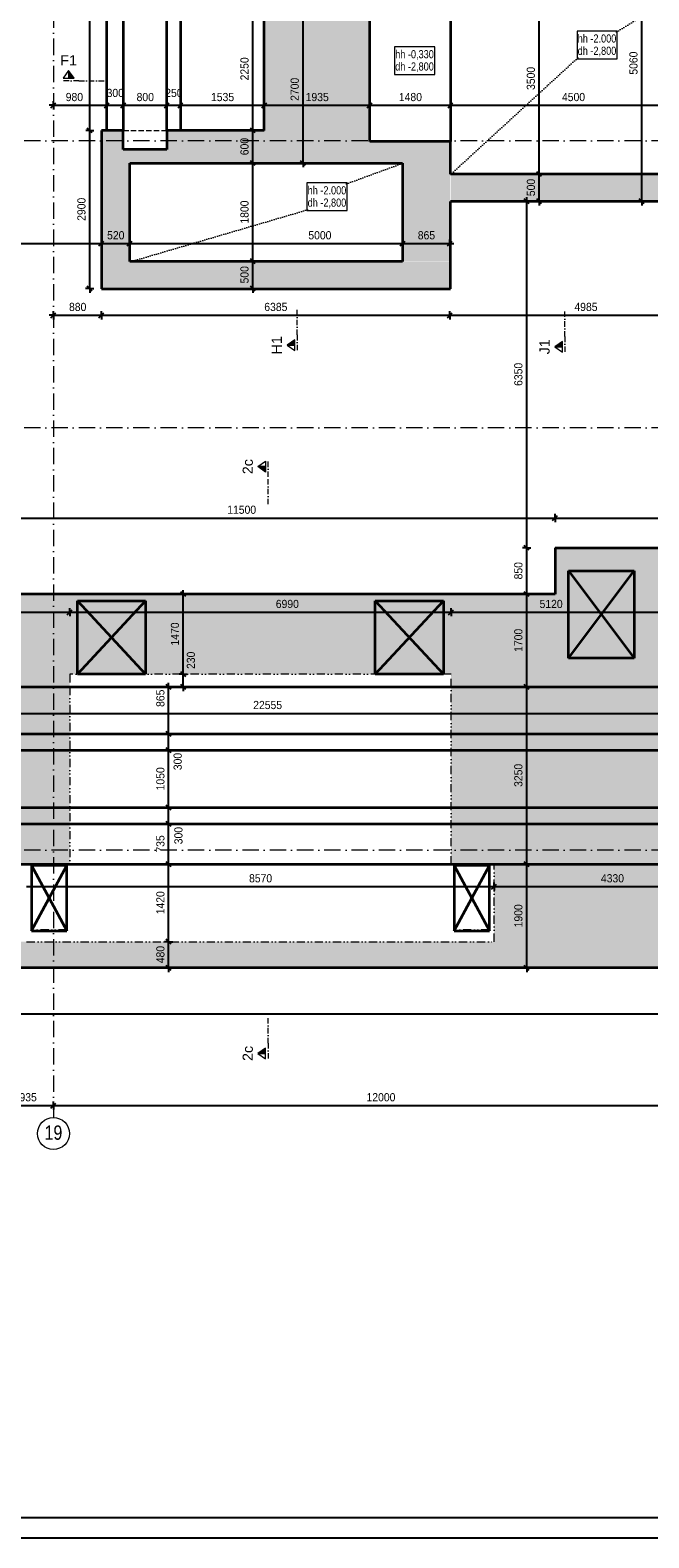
# Model space of a CAD drawing. Header units: millimetres. Extents: x 0 to 78750, y 0 to 63000.
# Tile 2 of 69: x 16841 to 28183, y 0 to 27634. Entities that reach past the tile are written whole.
import ezdxf
from ezdxf.enums import TextEntityAlignment as Align

# ---------------------------------------------------------------- set-up
doc = ezdxf.new("R2010")
doc.units = ezdxf.units.MM
doc.header["$LTSCALE"] = 1000
for name, pattern in [('Carkovana 0.5x', [0.14, 0.1, -0.04]), ('Cerchovana 0.5x', [0.18, 0.1, -0.04, 0, -0.04]), ('Cerchovana 2 tecky', [0.33, 0.15, -0.06, 0, -0.06, 0, -0.06]), ('Cerchovana 2x', [0.5, 0.3, -0.1, 0, -0.1]), ('Teckovana', [0.06, 0, -0.06]), ('Teckovana 0.5x', [0.04, 0, -0.04])]:
    doc.linetypes.add(name, pattern=pattern)
for name, color, linetype in [('Architektura obecně', 7, 'Continuous'), ('Kóty 1_50', 7, 'Continuous'), ('Standard', 7, 'Continuous'), ('Text obecně', 7, 'Continuous')]:
    doc.layers.add(name, color=color, linetype=linetype)
for name, color, linetype, lineweight in [('Filling', 7, 'Continuous', 13), ('Obecné05', 7, 'Continuous', 50), ('Plošné elementy obecné', 7, 'Continuous', 13), ('Rastr', 30, 'Teckovana', 18), ('Stěna', 7, 'Continuous', 35)]:
    doc.layers.add(name, color=color, linetype=linetype, lineweight=lineweight)
doc.styles.add('ARIAL', font='arial.ttf')

msp = doc.modelspace()

# ---------------------------------------------------------------- hatches: boundary and pattern name
at = {"layer": 'Filling', "linetype": 'Continuous', "lineweight": 5, "true_color": 0xe0ffe0, "transparency": 33554687}
h = msp.add_hatch(color=254, dxfattribs=at)
h.paths.add_polyline_path([(35397, 28098), (29050, 28098), (29050, 27513), (34650, 27513), (34650, 25997), (29046, 25997), (29046, 24996), (24554, 24996), (24554, 24495), (29049, 24495), (29049, 24505), (29652, 24505), (29652, 25445), (35397, 25445)])
h.paths.add_polyline_path([(29033, 28490), (29050, 28098), (29593, 28100), (29593, 29540), (28863, 29540), (28863, 28950), (24550, 28950), (24550, 28497), (28863, 28497), (28863, 28490)])
h.paths.add_polyline_path([(23072, 25605), (23072, 27895), (21432, 27895), (21432, 28345), (21132, 28345), (21137, 25795), (19347, 25795), (19347, 25445), (18547, 25445), (18547, 25795), (18147, 25795), (18149, 25195), (18151, 25195), (18151, 23389), (18148, 23389), (18148, 22897), (24535, 22897), (24535, 23389), (18675, 23389), (18675, 25195), (23669, 25195), (23669, 23397), (24544, 23397), (24544, 25605)])
h.paths.add_polyline_path([(24737, 28958), (24737, 33355), (24384, 33355), (24384, 28961), (23556, 28961), (23556, 27901), (24546, 27911), (24546, 28958)])
h.paths.add_polyline_path([(34547, 29093), (34547, 29555), (29600, 29555), (29600, 29093)])
h.paths.add_polyline_path([(29212, 30613), (28858, 30613), (28858, 29542), (29212, 29542)])
for points in [[(14964, 15596), (17566, 15596), (17566, 15827), (24556, 15827), (24556, 15596), (29676, 15596), (29676, 16221), (32467, 16221), (32467, 18146), (26464, 18146), (26464, 17296), (14964, 17296)], [(13246, 15596), (13246, 12346), (17566, 12346), (17566, 15596)], [(24556, 15596), (24556, 12346), (29676, 12346), (29676, 15596)], [(25346, 12346), (25346, 10926), (29676, 10926), (29676, 12346)], [(4676, 10446), (65989, 10446), (65989, 10926), (4676, 10926)]]:
    msp.add_hatch(color=254, dxfattribs=at).paths.add_polyline_path(points)

# ---------------------------------------------------------------- linework, layer by layer
at = {"layer": 'Architektura obecně', "color": 250, "linetype": 'Carkovana 0.5x', "lineweight": 18, "true_color": 0x3b3b3b, "transparency": 33554687}
msp.add_line((18547, 25795), (19347, 25795), dxfattribs=at)
at = {"layer": 'Architektura obecně', "color": 250, "linetype": 'Cerchovana 2 tecky', "lineweight": 18, "true_color": 0x3b3b3b, "transparency": 33554687}
for p, q in [((17566, 15596), (13246, 15596)), ((25346, 12346), (29676, 12346))]:
    msp.add_line(p, q, dxfattribs=at)
at = {"layer": 'Kóty 1_50', "color": 7, "linetype": 'Continuous', "lineweight": -3, "transparency": 33554687}
for p, q in [((17934, 25795), (17940, 50774)), ((17267, 26256), (17192, 26256)), ((17222, 26211), (17312, 26301)), ((17267, 26256), (17267, 26331)), ((17267, 26256), (17267, 26181)), ((17267, 26256), (18247, 26256)), ((18202, 26211), (18292, 26301)), ((18247, 26256), (18247, 26331)), ((18247, 26256), (18247, 26181)), ((18247, 26256), (18547, 26256)), ((18502, 26211), (18592, 26301)), ((18547, 26256), (18547, 26331)), ((18547, 26256), (18547, 26181)), ((18547, 26256), (19347, 26256)), ((19302, 26211), (19392, 26301)), ((19347, 26256), (19347, 26331)), ((19347, 26256), (19347, 26181)), ((19347, 26256), (19597, 26256)), ((19552, 26211), (19642, 26301)), ((19597, 26256), (19597, 26331)), ((19597, 26256), (19597, 26181)), ((19597, 26256), (21132, 26256)), ((21087, 26211), (21177, 26301)), ((21132, 26256), (21132, 26331)), ((21132, 26256), (21132, 26181)), ((21132, 26256), (23067, 26256)), ((23022, 26211), (23112, 26301)), ((23067, 26256), (23067, 26331)), ((23067, 26256), (23067, 26181)), ((23067, 26256), (24547, 26256)), ((24502, 26211), (24592, 26301)), ((24547, 26256), (24547, 26331)), ((24547, 26256), (24547, 26181)), ((17934, 25795), (17859, 25795)), ((17979, 25750), (17889, 25840)), ((17934, 25795), (18009, 25795)), ((20923, 25795), (20848, 25795)), ((20968, 25750), (20878, 25840)), ((20923, 25795), (20998, 25795)), ((20923, 25195), (20923, 25795)), ((20923, 25195), (20848, 25195)), ((20968, 25150), (20878, 25240)), ((20923, 25195), (20998, 25195)), ((20923, 23395), (20923, 25195)), ((21843, 25195), (21768, 25195)), ((21888, 25150), (21798, 25240)), ((21843, 25195), (21918, 25195)), ((21843, 25195), (21843, 25120)), ((26172, 24995), (26097, 24995)), ((26217, 24950), (26127, 25040)), ((26172, 24995), (26247, 24995)), ((25943, 24495), (25868, 24495)), ((25988, 24450), (25898, 24540)), ((25943, 24495), (25943, 24570)), ((25943, 24495), (26018, 24495)), ((25943, 18146), (25943, 24495)), ((26172, 24495), (26097, 24495)), ((26217, 24450), (26127, 24540)), ((26172, 24495), (26247, 24495)), ((26172, 24495), (26172, 24420)), ((28052, 24495), (27977, 24495)), ((28097, 24450), (28007, 24540)), ((28052, 24495), (28127, 24495)), ((28052, 24495), (28052, 24420)), ((18102, 23678), (18192, 23768)), ((18147, 23723), (18147, 23798)), ((18622, 23678), (18712, 23768)), ((18667, 23723), (18667, 23798)), ((23624, 23678), (23714, 23768)), ((23669, 23723), (23669, 23798)), ((24490, 23678), (24580, 23768)), ((24535, 23723), (24535, 23798)), ((14964, 23723), (18147, 23723)), ((18147, 23723), (18147, 23648)), ((18147, 23723), (18667, 23723)), ((18667, 23723), (18667, 23648)), ((18667, 23723), (23669, 23723)), ((23669, 23723), (23669, 23648)), ((23669, 23723), (24535, 23723)), ((24535, 23723), (24535, 23648)), ((24535, 23723), (24610, 23723)), ((20923, 23395), (20848, 23395)), ((20968, 23350), (20878, 23440)), ((20923, 23395), (20998, 23395)), ((17978, 22852), (17888, 22942)), ((20968, 22850), (20878, 22940)), ((17933, 22897), (17858, 22897)), ((17933, 22897), (18008, 22897)), ((17933, 22897), (17933, 22822)), ((20923, 22895), (20848, 22895)), ((20923, 22895), (20998, 22895)), ((20923, 22895), (20923, 22820)), ((17267, 22408), (17192, 22408)), ((17222, 22363), (17312, 22453)), ((17267, 22408), (17267, 22483)), ((17267, 22408), (17267, 22333)), ((17267, 22408), (18148, 22408)), ((18103, 22363), (18193, 22453)), ((18148, 22408), (18148, 22483)), ((18148, 22408), (18148, 22333)), ((18148, 22408), (24535, 22408)), ((24490, 22363), (24580, 22453)), ((24535, 22408), (24535, 22483)), ((24535, 22408), (24535, 22333)), ((24535, 22408), (29517, 22408)), ((14964, 18691), (26464, 18691)), ((26419, 18646), (26509, 18736)), ((26464, 18691), (26464, 18766)), ((26464, 18691), (26464, 18616)), ((26464, 18691), (30415, 18691)), ((25943, 18146), (25868, 18146)), ((25988, 18101), (25898, 18191)), ((25943, 18146), (26018, 18146)), ((25943, 17296), (25943, 18146)), ((19647, 17296), (19572, 17296)), ((19692, 17251), (19602, 17341)), ((19647, 17296), (19647, 17371)), ((19647, 17296), (19722, 17296)), ((25943, 17296), (25868, 17296)), ((25988, 17251), (25898, 17341)), ((25943, 17296), (26018, 17296)), ((25943, 15596), (25943, 17296)), ((9914, 16965), (17566, 16965)), ((17521, 16920), (17611, 17010)), ((17566, 16965), (17566, 17040)), ((17566, 16965), (17566, 16890)), ((17566, 16965), (24556, 16965)), ((24511, 16920), (24601, 17010)), ((24556, 16965), (24556, 17040)), ((24556, 16965), (24556, 16890)), ((24556, 16965), (29676, 16965)), ((19647, 15827), (19572, 15827)), ((19692, 15782), (19602, 15872)), ((19647, 15827), (19722, 15827)), ((19647, 15596), (19647, 15827)), ((19380, 15596), (19305, 15596)), ((19425, 15551), (19335, 15641)), ((19380, 15596), (19380, 15671)), ((19380, 15596), (19455, 15596)), ((19380, 14732), (19380, 15596)), ((19647, 15596), (19572, 15596)), ((19692, 15551), (19602, 15641)), ((19647, 15596), (19722, 15596)), ((19647, 15596), (19647, 15521)), ((25943, 15596), (25868, 15596)), ((25988, 15551), (25898, 15641)), ((25943, 15596), (26018, 15596)), ((25943, 12346), (25943, 15596)), ((9914, 15112), (32467, 15112)), ((19380, 14732), (19305, 14732)), ((19425, 14687), (19335, 14777)), ((19380, 14732), (19455, 14732)), ((19380, 14432), (19380, 14732)), ((19380, 14432), (19305, 14432)), ((19425, 14387), (19335, 14477)), ((19380, 14432), (19455, 14432)), ((19380, 13382), (19380, 14432)), ((19380, 13382), (19305, 13382)), ((19425, 13337), (19335, 13427)), ((19380, 13382), (19455, 13382)), ((19380, 13082), (19380, 13382)), ((19380, 13082), (19305, 13082)), ((19425, 13037), (19335, 13127)), ((19380, 13082), (19455, 13082)), ((19380, 12346), (19380, 13082)), ((19380, 12346), (19305, 12346)), ((19425, 12301), (19335, 12391)), ((19380, 12346), (19455, 12346)), ((25943, 12346), (25868, 12346)), ((25988, 12301), (25898, 12391)), ((25943, 12346), (26018, 12346)), ((16776, 11937), (25346, 11937)), ((25301, 11892), (25391, 11982)), ((25346, 11937), (25346, 12012)), ((25346, 11937), (25346, 11862)), ((25346, 11937), (29676, 11937)), ((19380, 10926), (19305, 10926)), ((19425, 10881), (19335, 10971)), ((19380, 10926), (19455, 10926)), ((19380, 10446), (19305, 10446)), ((19425, 10401), (19335, 10491)), ((19380, 10446), (19455, 10446)), ((19380, 10446), (19380, 10371)), ((25943, 10446), (25868, 10446)), ((25988, 10401), (25898, 10491)), ((25943, 10446), (26018, 10446)), ((25943, 10446), (25943, 10371)), ((3732, 9602), (65989, 9602)), ((16332, 7923), (17267, 7923)), ((17222, 7878), (17312, 7968)), ((17267, 7923), (17267, 7998)), ((17267, 7923), (17267, 7848)), ((17267, 7923), (29267, 7923))]:
    msp.add_line(p, q, dxfattribs=at)
for points in [[(28052, 24495), (28052, 26799), (28052, 26799), (28052, 29555)], [(26172, 24995), (26172, 27543), (26172, 27543), (26172, 28495)], [(20923, 25795), (20923, 27973), (20923, 27973), (20923, 28045)], [(21843, 25195), (21843, 26312), (21843, 26312), (21843, 27895)], [(24547, 26256), (25265, 26256), (25265, 26256), (25619, 26256), (25619, 26256), (27209, 26256), (27209, 26256), (28853, 26256), (28853, 26256), (29047, 26256)], [(17933, 22897), (17934, 24112), (17934, 24112), (17934, 25795)], [(26172, 24495), (26172, 24573), (26172, 24573), (26172, 24995)], [(20923, 22895), (20923, 22969), (20923, 22969), (20923, 23395)], [(19647, 15827), (19647, 16180), (19647, 16180), (19647, 17296)], [(19380, 10926), (19380, 11209), (19380, 11209), (19380, 12346)], [(25943, 10446), (25943, 11193), (25943, 11193), (25943, 12346)], [(19380, 10446), (19380, 10526), (19380, 10526), (19380, 10901), (19380, 10901), (19380, 10926)]]:
    msp.add_lwpolyline(points, dxfattribs=at)
at = {"layer": 'Obecné05', "color": 252, "linetype": 'Continuous', "lineweight": 35, "true_color": 0x8f8f8f, "transparency": 33554687}
for p, q in [((26711, 16125), (26711, 17725)), ((26711, 17725), (27911, 17725)), ((26711, 16125), (27911, 17725)), ((26711, 17725), (27911, 16125)), ((27911, 17725), (27911, 16125)), ((17706, 15827), (17706, 17177)), ((17706, 17177), (18956, 17177)), ((17706, 15827), (18956, 17177)), ((17706, 17177), (18956, 15827)), ((18956, 17177), (18956, 15827)), ((23166, 15827), (23166, 17177)), ((23166, 17177), (24416, 17177)), ((23166, 15827), (24416, 17177)), ((23166, 17177), (24416, 15827)), ((24416, 17177), (24416, 15827)), ((27911, 16125), (26711, 16125)), ((18956, 15827), (17706, 15827)), ((24416, 15827), (23166, 15827)), ((17516, 12324), (16866, 12324)), ((16866, 12324), (16866, 11124)), ((16866, 11124), (17516, 12324)), ((16866, 12324), (17516, 11124)), ((17516, 11124), (17516, 12324)), ((25261, 12324), (24611, 12324)), ((24611, 12324), (24611, 11124)), ((24611, 11124), (25261, 12324)), ((24611, 12324), (25261, 11124)), ((25261, 11124), (25261, 12324)), ((16866, 11124), (17516, 11124)), ((24611, 11124), (25261, 11124))]:
    msp.add_line(p, q, dxfattribs=at)
at = {"layer": 'Plošné elementy obecné', "color": 7, "linetype": 'Continuous', "lineweight": 35, "transparency": 33554687}
for p, q in [((18247, 25795), (18247, 50774)), ((18547, 50774), (18547, 25795)), ((21132, 25795), (21132, 28345)), ((19347, 25795), (19347, 28045)), ((19597, 28045), (19597, 25795)), ((23067, 25595), (23067, 27895)), ((24547, 27895), (24547, 25595)), ((18147, 25795), (18147, 22895)), ((18547, 25795), (18147, 25795)), ((18547, 25445), (18547, 25795)), ((19347, 25795), (19347, 25445)), ((21132, 25795), (19347, 25795)), ((19347, 25445), (18547, 25445)), ((24547, 25595), (23067, 25595)), ((24547, 24995), (24547, 25595)), ((18667, 23395), (18667, 25195)), ((18667, 25195), (23667, 25195)), ((23667, 25195), (23667, 23395)), ((29047, 24995), (24547, 24995)), ((24547, 22895), (24547, 24495)), ((29655, 24495), (24547, 24495)), ((23667, 23395), (18667, 23395)), ((18147, 22895), (24547, 22895)), ((26464, 18146), (26464, 17296)), ((26464, 18146), (30415, 18146)), ((26464, 17296), (14964, 17296)), ((14964, 15596), (26464, 15596)), ((26464, 15596), (32467, 15596)), ((66041, 14732), (5232, 14732)), ((66041, 14432), (5232, 14432)), ((66041, 13382), (5232, 13382)), ((66041, 13082), (5232, 13082)), ((4232, 12346), (66041, 12346)), ((66041, 10446), (4232, 10446))]:
    msp.add_line(p, q, dxfattribs=at)
at = {"layer": 'Plošné elementy obecné', "color": 7, "linetype": 'Cerchovana 2 tecky', "lineweight": 18, "transparency": 33554687}
for p, q in [((26464, 17296), (26464, 18146)), ((26464, 18146), (30415, 18146)), ((26711, 16125), (26711, 17725)), ((26711, 17725), (27911, 17725)), ((27911, 17725), (27911, 16125)), ((14964, 17296), (26464, 17296)), ((17706, 17177), (17706, 15827)), ((18956, 17177), (17706, 17177)), ((18956, 15827), (18956, 17177)), ((23166, 17177), (23166, 15827)), ((24416, 17177), (23166, 17177)), ((24416, 15827), (24416, 17177)), ((27911, 16125), (26711, 16125)), ((17566, 15827), (17566, 15596)), ((24556, 15827), (17566, 15827)), ((17706, 15827), (18956, 15827)), ((23166, 15827), (24416, 15827)), ((24556, 15596), (24556, 15827)), ((17566, 15596), (17566, 12346)), ((29676, 15596), (24556, 15596)), ((24556, 12346), (24556, 15596)), ((24556, 15596), (29676, 15596)), ((17566, 12346), (16776, 12346)), ((16861, 11146), (16861, 12346)), ((16861, 12346), (17511, 12346)), ((17511, 12346), (17511, 11146)), ((25346, 12346), (24556, 12346)), ((24606, 11146), (24606, 12346)), ((24606, 12346), (25256, 12346)), ((25256, 12346), (25256, 11146)), ((25346, 10926), (25346, 12346)), ((17511, 11146), (16861, 11146)), ((25256, 11146), (24606, 11146)), ((16776, 10926), (25346, 10926)), ((53267, 10446), (3732, 10446))]:
    msp.add_line(p, q, dxfattribs=at)
at = {"layer": 'Rastr', "color": 7, "linetype": 'Cerchovana 2x', "lineweight": 5, "transparency": 33554687}
for p, q in [((17267, 60985), (17267, 7702)), ((66041, 25605), (1595, 25605)), ((66041, 20345), (1595, 20345)), ((66041, 12605), (1595, 12605))]:
    msp.add_line(p, q, dxfattribs=at)
at = {"layer": 'Rastr', "color": 7, "linetype": 'Continuous', "lineweight": 18, "transparency": 33554687}
msp.add_circle((17268, 7410), 293, dxfattribs=at)
at = {"layer": 'Standard', "color": 8, "linetype": 'Continuous', "lineweight": 18, "transparency": 33554687}
for p, q in [((17547, 26893), (17547, 26753)), ((21550, 21860), (21691, 21860)), ((26458, 21831), (26599, 21831)), ((21158, 19634), (21017, 19634)), ((21017, 8879), (21158, 8879))]:
    msp.add_line(p, q, dxfattribs=at)
at = {"layer": 'Standard', "color": 8, "linetype": 'Cerchovana 0.5x', "lineweight": 18, "transparency": 33554687}
for p, q in [((17735, 26706), (17435, 26706)), ((17735, 26706), (18235, 26706)), ((21738, 22047), (21738, 22547)), ((26645, 22018), (26645, 22518)), ((21738, 22047), (21738, 21747)), ((26645, 22018), (26645, 21718)), ((21205, 19446), (21205, 19746)), ((21205, 18946), (21205, 19446)), ((21205, 9066), (21205, 9566)), ((21205, 9066), (21205, 8766))]:
    msp.add_line(p, q, dxfattribs=at)
at = {"layer": 'Standard', "color": 8, "linetype": 'Continuous', "lineweight": 18, "transparency": 33554687}
for points in [[(17547, 26893), (17449, 26753), (17645, 26753), (17547, 26893)], [(17547, 26760), (17632, 26760), (17547, 26881)], [(17547, 26869), (17618, 26767), (17547, 26767)], [(17547, 26774), (17605, 26774), (17547, 26857)], [(17547, 26844), (17592, 26781), (17547, 26781)], [(17547, 26788), (17578, 26788), (17547, 26832)], [(17547, 26820), (17565, 26795), (17547, 26795)], [(17547, 26802), (17551, 26802), (17547, 26808)], [(21550, 21860), (21691, 21761), (21691, 21958), (21550, 21860)], [(21684, 21860), (21684, 21945), (21562, 21860)], [(21575, 21860), (21677, 21931), (21677, 21860)], [(21670, 21860), (21670, 21918), (21587, 21860)], [(21599, 21860), (21663, 21904), (21663, 21860)], [(21656, 21860), (21656, 21891), (21612, 21860)], [(21624, 21860), (21649, 21877), (21649, 21860)], [(21642, 21860), (21642, 21864), (21636, 21860)], [(26458, 21831), (26599, 21732), (26599, 21929), (26458, 21831)], [(26592, 21831), (26592, 21916), (26470, 21831)], [(26482, 21831), (26585, 21902), (26585, 21831)], [(26578, 21831), (26578, 21889), (26495, 21831)], [(26507, 21831), (26570, 21875), (26570, 21831)], [(26563, 21831), (26563, 21862), (26519, 21831)], [(26531, 21831), (26556, 21849), (26556, 21831)], [(26549, 21831), (26549, 21835), (26544, 21831)], [(21158, 19732), (21158, 19634), (21158, 19535), (21017, 19634), (21158, 19732)], [(21151, 19634), (21151, 19549), (21029, 19634)], [(21144, 19634), (21144, 19562), (21042, 19634)], [(21137, 19634), (21137, 19576), (21054, 19634)], [(21130, 19634), (21130, 19589), (21066, 19634)], [(21123, 19634), (21123, 19603), (21078, 19634)], [(21116, 19634), (21116, 19616), (21091, 19634)], [(21109, 19634), (21109, 19630), (21103, 19634)], [(21017, 8879), (21158, 8780), (21158, 8977), (21017, 8879)], [(21151, 8879), (21151, 8964), (21029, 8879)], [(21042, 8879), (21144, 8950), (21144, 8879)], [(21137, 8879), (21137, 8937), (21054, 8879)], [(21066, 8879), (21130, 8923), (21130, 8879)], [(21123, 8879), (21123, 8910), (21078, 8879)], [(21091, 8879), (21116, 8896), (21116, 8879)], [(21109, 8879), (21109, 8883), (21103, 8879)]]:
    msp.add_lwpolyline(points, dxfattribs=at)
at = {"layer": 'Stěna', "color": 7, "linetype": 'Continuous', "lineweight": -3, "transparency": 33554687}
for points in [[(0, 0), (78750, 0), (78750, 63000), (0, 63000), (0, 0)], [(375, 375), (78375, 375), (78375, 62625), (375, 62625), (375, 375)]]:
    msp.add_lwpolyline(points, close=True, dxfattribs=at)
at = {"layer": 'Text obecně', "color": 7, "linetype": 'Teckovana 0.5x', "lineweight": 5, "transparency": 33554687}
for p, q in [((27590, 27601), (29033, 28490)), ((26878, 27126), (24554, 24996)), ((22640, 24818), (23667, 25195)), ((21928, 24343), (18675, 23389))]:
    msp.add_line(p, q, dxfattribs=at)
at = {"layer": 'Text obecně', "color": 7, "linetype": 'Continuous', "lineweight": 5, "transparency": 33554687}
for points in [[(26866, 27111), (27602, 27111), (27602, 27616), (26866, 27616), (26866, 27111)], [(23521, 26823), (24257, 26823), (24257, 27328), (23521, 27328), (23521, 26823)], [(21916, 24328), (22652, 24328), (22652, 24833), (21916, 24833), (21916, 24328)]]:
    msp.add_lwpolyline(points, dxfattribs=at)

# ---------------------------------------------------------------- texts
at = {"layer": 'Kóty 1_50', "color": 7, "linetype": 'Continuous', "lineweight": 5, "transparency": 33554687, "style": 'ARIAL'}
for s, rotation, width, p, p2 in [('2250', 90, 0.909884, (20845, 26713), (20845, 27136)), ('5060', 90, 0.909874, (27975, 26818), (27975, 27241)), ('3500', 90, 0.909884, (26094, 26538), (26094, 26961)), ('2700', 90, 0.909884, (21765, 26338), (21765, 26761)), ('600', 90, 0.909877, (20845, 25341), (20845, 25659)), ('500', 90, 0.909877, (26095, 24591), (26095, 24909)), ('2900', 89.9873, 0.909884, (17856, 24139), (17856, 24562)), ('1800', 90, 0.909884, (20845, 24088), (20845, 24511)), ('500', 90, 0.909891, (20845, 22991), (20845, 23309)), ('6350', 90, 0.909884, (25865, 21113), (25865, 21537)), ('850', 90, 0.909891, (25865, 17567), (25865, 17884)), ('1470', 90, 0.909874, (19570, 16354), (19570, 16778)), ('1700', 90, 0.909884, (25865, 16239), (25865, 16662)), ('230', 90, 0.909877, (19862, 15925), (19862, 16243)), ('865', 90, 0.909891, (19303, 15229), (19303, 15547)), ('300', 90, 0.909891, (19620, 14070), (19620, 14388)), ('1050', 90, 0.909874, (19303, 13700), (19303, 14124)), ('3250', 90, 0.909884, (25865, 13764), (25865, 14187)), ('300', 90, 0.909891, (19634, 12712), (19634, 13030)), ('735', 90, 0.909891, (19303, 12559), (19303, 12877)), ('1420', 90, 0.909884, (19303, 11429), (19303, 11852)), ('1900', 90, 0.909884, (25865, 11189), (25865, 11612)), ('480', 90, 0.909891, (19303, 10532), (19303, 10849))]:
    msp.add_text(s, height=150, rotation=rotation, dxfattribs=dict(at, width=width)).set_placement(p, p2, align=Align.FIT)
for s, width, p, p2 in [('300', 0.909891, (18243, 26408), (18560, 26408)), ('250', 0.909891, (19317, 26408), (19635, 26408)), ('980', 0.909877, (17493, 26333), (17811, 26333)), ('800', 0.909891, (18792, 26333), (19110, 26333)), ('1535', 0.909884, (20156, 26333), (20580, 26333)), ('1935', 0.909874, (21891, 26333), (22315, 26333)), ('1480', 0.909884, (23600, 26333), (24023, 26333)), ('4500', 0.909874, (26590, 26333), (27013, 26333)), ('520', 0.909891, (18252, 23800), (18570, 23800)), ('5000', 0.909884, (21941, 23800), (22364, 23800)), ('865', 0.909891, (23947, 23800), (24264, 23800)), ('880', 0.909891, (17554, 22486), (17871, 22486)), ('6385', 0.909884, (21133, 22486), (21557, 22486)), ('4985', 0.909874, (26818, 22486), (27242, 22486)), ('11500', 0.909888, (20454, 18769), (20983, 18769)), ('6990', 0.909884, (21344, 17042), (21767, 17042)), ('5120', 0.909884, (26179, 17042), (26602, 17042)), ('22555', 0.90988, (20930, 15190), (21459, 15190)), ('8570', 0.909884, (20854, 12014), (21277, 12014)), ('4330', 0.909884, (27304, 12014), (27727, 12014)), ('935', 0.909877, (16645, 8001), (16963, 8001)), ('12000', 0.909888, (23007, 8001), (23537, 8001))]:
    msp.add_text(s, height=150, dxfattribs=dict(at, width=width)).set_placement(p, p2, align=Align.FIT)
at = {"layer": 'Rastr', "color": 7, "linetype": 'Continuous', "lineweight": 18, "transparency": 33554687, "style": 'ARIAL', "width": 0.800682}
msp.add_text('19', height=262.5, dxfattribs=at).set_placement((17105, 7296), (17431, 7296), align=Align.FIT)
at = {"layer": 'Standard', "color": 7, "linetype": 'Continuous', "lineweight": -3, "transparency": 33554687, "style": 'ARIAL', "width": 1.000827}
msp.add_text('F1', height=187.5, dxfattribs=at).set_placement((17394, 26987), (17700, 26987), align=Align.FIT)
at = {"layer": 'Standard', "color": 7, "linetype": 'Continuous', "lineweight": -3, "transparency": 33554687, "style": 'ARIAL'}
for s, width, p, p2 in [('H1', 1.001031, (21456, 21691), (21456, 22026)), ('J1', 1.001093, (26364, 21692), (26364, 21968)), ('2c', 1.001109, (20923, 19495), (20923, 19771)), ('2c', 1.001059, (20923, 8740), (20923, 9016))]:
    msp.add_text(s, height=187.5, rotation=90, dxfattribs=dict(at, width=width)).set_placement(p, p2, align=Align.FIT)
at = {"layer": 'Text obecně', "color": 7, "linetype": 'Continuous', "lineweight": 5, "transparency": 33554687, "style": 'ARIAL'}
for s, width, p, p2 in [('hh -2.000', 0.800531, (26878, 27406), (27586, 27406)), ('hh -0,330', 0.800526, (23533, 27118), (24241, 27118)), ('dh -2,800', 0.800531, (26878, 27181), (27586, 27181)), ('dh -2,800', 0.800526, (23533, 26893), (24241, 26893)), ('hh -2.000', 0.800531, (21928, 24623), (22636, 24623)), ('dh -2,800', 0.800531, (21928, 24398), (22636, 24398))]:
    msp.add_text(s, height=150, dxfattribs=dict(at, width=width)).set_placement(p, p2, align=Align.FIT)

doc.saveas('drawing.dxf')
